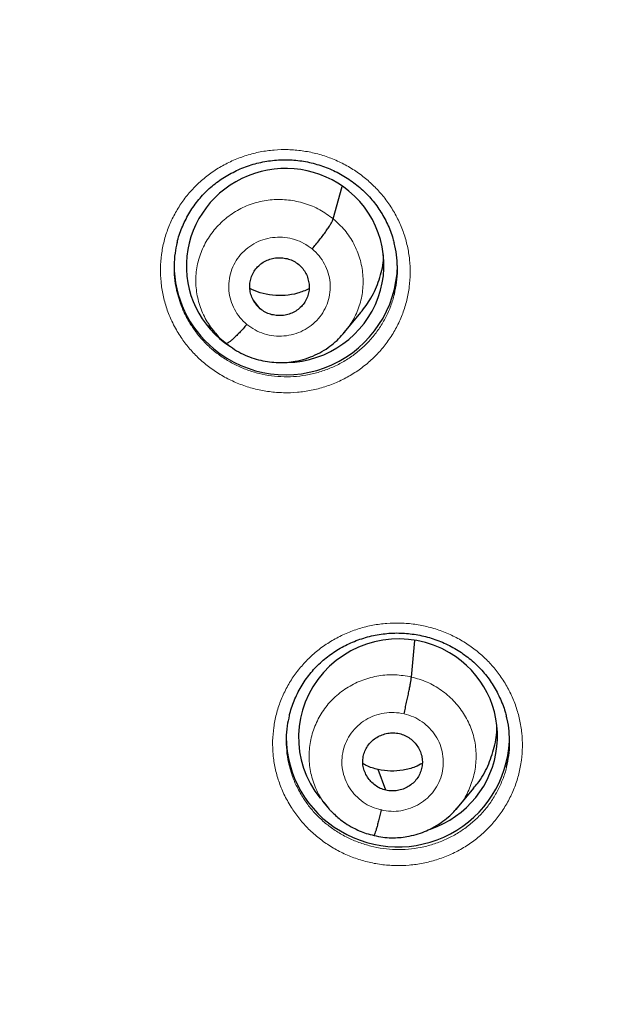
# Model space of a CAD drawing. Header units: millimetres. Extents: x 8 to 1465, y 12 to 1156.
# Tile 32 of 168: x 560 to 569, y 1039 to 1054. Entities that reach past the tile are written whole.
import ezdxf

# ---------------------------------------------------------------- set-up
doc = ezdxf.new("R2010")
doc.units = ezdxf.units.MM

msp = doc.modelspace()

# ---------------------------------------------------------------- linework, layer by layer
at = {"color": 7, "linetype": 'Continuous', "lineweight": 30}
for p, q in [((565.027, 1050.674), (565.165, 1051.167)), ((563.917, 1049.303), (563.806, 1049.443)), ((565.2, 1048.947), (565.447, 1049.246)), ((563.133, 1049.053), (563.219, 1048.948)), ((566.217, 1043.698), (566.267, 1044.254)), ((565.828, 1041.974), (565.711, 1042.289)), ((566.919, 1041.705), (567.166, 1042.003)), ((564.862, 1041.809), (564.938, 1041.716)), ((564.943, 1041.72), (564.936, 1041.729)), ((565.774, 1041.671), (565.749, 1041.675)), ((566.915, 1041.708), (566.893, 1041.683))]:
    msp.add_line(p, q, dxfattribs=at)
for centre, radius, start, end in [((585.958, 1075.47), 23.103, 180.8483, 359.1517), ((564.261, 1049.977), 1.657, 180.1221, 230.6967), ((564.303, 1050.001), 1.702, 230.1064, 358.7162), ((565.974, 1042.79), 1.663, 180.1943, 239.7207), ((566.011, 1042.812), 1.701, 239.008, 356.9854)]:
    msp.add_arc(centre, radius, start, end, dxfattribs=at)
at = {"color": 252, "linetype": 'Continuous', "lineweight": 0}
msp.add_arc((585.958, 1075.488), 23.115, 182.9215, 356.9459, dxfattribs=at)
at = {"color": 7, "linetype": 'Continuous', "lineweight": 30}
for centre, major_axis, ratio, start_param, end_param in [((564.295, 1049.963), (1.487, 0.228), 0.981752, 0.720525, 3.975562), ((564.295, 1049.963), (1.487, 0.228), 0.981752, 4.582774, 7.00371), ((566.013, 1042.787), (1.481, 0.318), 0.983725, 0.81816, 3.604083), ((566.013, 1042.787), (1.481, 0.318), 0.983725, 4.836127, 7.101345)]:
    msp.add_ellipse(centre, major_axis=major_axis, ratio=ratio, start_param=start_param, end_param=end_param, dxfattribs=at)
for points, knots in [([(560.717, 1071.859), (560.732, 1071.745), (560.768, 1071.481), (560.834, 1071.067), (560.914, 1070.618), (561.001, 1070.17), (561.098, 1069.724), (561.202, 1069.28), (561.315, 1068.837), (561.435, 1068.397), (561.564, 1067.959), (561.701, 1067.523), (561.846, 1067.09), (561.999, 1066.66), (562.161, 1066.232), (562.33, 1065.808), (562.506, 1065.386), (562.691, 1064.968), (562.883, 1064.553), (563.083, 1064.141), (563.291, 1063.733), (563.506, 1063.329), (563.729, 1062.929), (563.959, 1062.533), (564.196, 1062.141), (564.441, 1061.754), (564.692, 1061.371), (564.951, 1060.992), (565.217, 1060.618), (565.489, 1060.249), (565.769, 1059.885), (566.055, 1059.526), (566.348, 1059.172), (566.647, 1058.824), (566.953, 1058.481), (567.265, 1058.143), (567.583, 1057.811), (567.907, 1057.485), (568.238, 1057.164), (568.574, 1056.85), (568.916, 1056.542), (569.264, 1056.24), (569.617, 1055.944), (569.976, 1055.654), (570.34, 1055.371), (570.709, 1055.095), (571.083, 1054.825), (571.462, 1054.562), (571.846, 1054.306), (572.235, 1054.056), (572.628, 1053.814), (573.026, 1053.579), (573.428, 1053.351), (573.834, 1053.13), (574.244, 1052.917), (574.658, 1052.71), (575.076, 1052.512), (575.498, 1052.321), (575.923, 1052.137), (576.351, 1051.962), (576.672, 1051.835), (576.852, 1051.769), (576.886, 1051.756)], [0, 0, 0, 0, 0.012794, 0.029738, 0.046681, 0.063625, 0.080569, 0.097513, 0.114457, 0.131402, 0.148346, 0.165291, 0.182236, 0.199181, 0.216127, 0.233073, 0.250019, 0.266965, 0.283911, 0.300858, 0.317806, 0.334753, 0.351701, 0.368649, 0.385598, 0.402546, 0.419496, 0.436445, 0.453395, 0.470345, 0.487296, 0.504247, 0.521198, 0.53815, 0.555102, 0.572055, 0.589008, 0.605961, 0.622914, 0.639869, 0.656823, 0.673778, 0.690733, 0.707688, 0.724644, 0.7416, 0.758557, 0.775514, 0.792471, 0.809429, 0.826387, 0.843345, 0.860304, 0.877263, 0.894222, 0.911181, 0.928141, 0.945101, 0.962062, 0.979022, 0.995983, 1, 1, 1, 1]), ([(539.943, 1066.995), (539.964, 1066.886), (540.023, 1066.574), (540.131, 1066.061), (540.264, 1065.456), (540.407, 1064.853), (540.557, 1064.252), (540.716, 1063.653), (540.882, 1063.056), (541.057, 1062.461), (541.24, 1061.869), (541.432, 1061.279), (541.631, 1060.691), (541.838, 1060.107), (542.053, 1059.525), (542.276, 1058.946), (542.507, 1058.37), (542.746, 1057.797), (542.992, 1057.227), (543.247, 1056.661), (543.509, 1056.098), (543.779, 1055.538), (544.056, 1054.983), (544.341, 1054.43), (544.633, 1053.882), (544.933, 1053.338), (545.241, 1052.797), (545.556, 1052.261), (545.878, 1051.729), (546.207, 1051.201), (546.543, 1050.677), (546.887, 1050.158), (547.237, 1049.644), (547.595, 1049.134), (547.96, 1048.629), (548.331, 1048.129), (548.709, 1047.633), (549.094, 1047.143), (549.486, 1046.658), (549.884, 1046.178), (550.289, 1045.703), (550.7, 1045.234), (551.118, 1044.77), (551.542, 1044.312), (551.972, 1043.86), (552.408, 1043.413), (552.85, 1042.972), (553.299, 1042.536), (553.753, 1042.107), (554.213, 1041.684), (554.679, 1041.266), (555.15, 1040.855), (555.627, 1040.451), (556.11, 1040.052), (556.597, 1039.66), (557.091, 1039.274), (557.589, 1038.895), (558.093, 1038.523), (558.601, 1038.157), (559.115, 1037.798), (559.633, 1037.446), (560.157, 1037.1), (560.684, 1036.762), (561.217, 1036.43), (561.754, 1036.106), (562.295, 1035.788), (562.841, 1035.478), (563.391, 1035.175), (563.945, 1034.88), (564.503, 1034.591), (565.064, 1034.31), (565.63, 1034.037), (566.199, 1033.77), (566.772, 1033.512), (567.348, 1033.261), (567.928, 1033.017), (568.511, 1032.782), (569.097, 1032.553), (569.686, 1032.333), (570.279, 1032.121), (570.874, 1031.916), (571.471, 1031.719), (572.039, 1031.54), (572.409, 1031.43), (572.578, 1031.38)], [0, 0, 0, 0, 0.006612, 0.018899, 0.031186, 0.043473, 0.05576, 0.068047, 0.080335, 0.092622, 0.104909, 0.117196, 0.129484, 0.141771, 0.154058, 0.166346, 0.178633, 0.190921, 0.203208, 0.215496, 0.227783, 0.240071, 0.252358, 0.264646, 0.276934, 0.289221, 0.301509, 0.313797, 0.326085, 0.338373, 0.350661, 0.362949, 0.375237, 0.387525, 0.399813, 0.412101, 0.42439, 0.436678, 0.448966, 0.461255, 0.473543, 0.485832, 0.49812, 0.510409, 0.522697, 0.534986, 0.547275, 0.559564, 0.571852, 0.584141, 0.59643, 0.608719, 0.621008, 0.633297, 0.645586, 0.657875, 0.670165, 0.682454, 0.694743, 0.707033, 0.719322, 0.731611, 0.743901, 0.75619, 0.76848, 0.780769, 0.793059, 0.805349, 0.817638, 0.829928, 0.842218, 0.854508, 0.866798, 0.879088, 0.891377, 0.903667, 0.915957, 0.928247, 0.940537, 0.952828, 0.965118, 0.977408, 0.989698, 1, 1, 1, 1]), ([(562.652, 1050.315), (562.654, 1050.324), (562.665, 1050.371), (562.692, 1050.455), (562.734, 1050.565), (562.785, 1050.672), (562.843, 1050.775), (562.908, 1050.874), (562.979, 1050.968), (563.057, 1051.055), (563.14, 1051.136), (563.229, 1051.21), (563.323, 1051.279), (563.423, 1051.341), (563.528, 1051.397), (563.637, 1051.446), (563.75, 1051.488), (563.866, 1051.521), (563.984, 1051.547), (564.103, 1051.565), (564.222, 1051.574), (564.341, 1051.575), (564.459, 1051.567), (564.576, 1051.552), (564.693, 1051.528), (564.808, 1051.497), (564.921, 1051.457), (565.032, 1051.41), (565.139, 1051.356), (565.242, 1051.294), (565.34, 1051.226), (565.432, 1051.152), (565.519, 1051.072), (565.599, 1050.986), (565.672, 1050.896), (565.739, 1050.8), (565.8, 1050.699), (565.853, 1050.594), (565.899, 1050.486), (565.933, 1050.388), (565.948, 1050.326), (565.954, 1050.302)], [0, 0, 0, 0, 0.00637, 0.032991, 0.059805, 0.086721, 0.113635, 0.140429, 0.167014, 0.193319, 0.219306, 0.245148, 0.271213, 0.297514, 0.324009, 0.350641, 0.377347, 0.404054, 0.430684, 0.457182, 0.483507, 0.509635, 0.535534, 0.5615, 0.587642, 0.613938, 0.640358, 0.666861, 0.6934, 0.719914, 0.746357, 0.772693, 0.798896, 0.824921, 0.850895, 0.87707, 0.903424, 0.929922, 0.956523, 0.983177, 1, 1, 1, 1]), ([(564.705, 1050.216), (564.725, 1050.239), (564.764, 1050.285), (564.82, 1050.356), (564.873, 1050.425), (564.921, 1050.49), (564.962, 1050.55), (564.994, 1050.602), (565.017, 1050.645), (565.024, 1050.665), (565.027, 1050.674)], [0, 0, 0, 0, 0.126239, 0.251659, 0.376509, 0.500846, 0.624926, 0.749308, 0.874273, 1, 1, 1, 1]), ([(562.651, 1050.317), (562.639, 1050.262), (562.614, 1050.146), (562.601, 1049.965), (562.609, 1049.78), (562.628, 1049.64), (562.649, 1049.564), (562.654, 1049.548)], [0, 0, 0, 0, 0.218812, 0.458496, 0.697419, 0.936079, 1, 1, 1, 1]), ([(565.957, 1049.525), (565.97, 1049.586), (565.996, 1049.707), (566.008, 1049.893), (565.998, 1050.079), (565.98, 1050.217), (565.958, 1050.29), (565.954, 1050.304)], [0, 0, 0, 0, 0.236898, 0.473045, 0.708966, 0.945638, 1, 1, 1, 1]), ([(563.917, 1049.303), (563.895, 1049.323), (563.852, 1049.363), (563.805, 1049.438), (563.772, 1049.52), (563.756, 1049.606), (563.757, 1049.693), (563.774, 1049.778), (563.809, 1049.858), (563.86, 1049.929), (563.923, 1049.99), (563.998, 1050.037), (564.081, 1050.068), (564.169, 1050.083), (564.258, 1050.082), (564.346, 1050.065), (564.43, 1050.033), (564.477, 1049.998), (564.501, 1049.98)], [0, 0, 0, 0, 0.062616, 0.125091, 0.187746, 0.250479, 0.313048, 0.375343, 0.437605, 0.500001, 0.562396, 0.624658, 0.686954, 0.749522, 0.812255, 0.87491, 0.937384, 1, 1, 1, 1]), ([(565.444, 1049.248), (565.5, 1049.32), (565.618, 1049.472), (565.731, 1049.744), (565.792, 1049.969), (565.791, 1050.097), (565.791, 1050.124)], [0, 0, 0, 0, 0.281395, 0.59855, 0.915872, 1, 1, 1, 1]), ([(564.501, 1049.98), (564.523, 1049.96), (564.566, 1049.92), (564.613, 1049.845), (564.645, 1049.764), (564.661, 1049.678), (564.661, 1049.59), (564.644, 1049.505), (564.609, 1049.425), (564.558, 1049.354), (564.495, 1049.293), (564.42, 1049.246), (564.337, 1049.215), (564.249, 1049.2), (564.159, 1049.201), (564.072, 1049.218), (563.988, 1049.251), (563.941, 1049.286), (563.917, 1049.303)], [0, 0, 0, 0, 0.062616, 0.125091, 0.187745, 0.250478, 0.313047, 0.375342, 0.437604, 0.5, 0.562395, 0.624657, 0.686952, 0.749521, 0.812255, 0.874909, 0.937384, 1, 1, 1, 1]), ([(564.658, 1049.608), (564.601, 1049.583), (564.484, 1049.534), (564.295, 1049.504), (564.103, 1049.506), (563.92, 1049.539), (563.811, 1049.588), (563.759, 1049.612)], [0, 0, 0, 0, 0.202949, 0.407692, 0.612976, 0.818001, 1, 1, 1, 1]), ([(563.713, 1049.067), (563.693, 1049.045), (563.654, 1049), (563.597, 1048.939), (563.544, 1048.886), (563.497, 1048.841), (563.456, 1048.807), (563.424, 1048.784), (563.411, 1048.779), (563.404, 1048.777)], [0, 0, 0, 0, 0.142754, 0.286471, 0.431001, 0.575858, 0.720677, 0.865367, 1, 1, 1, 1]), ([(563.211, 1048.957), (563.24, 1048.923), (563.299, 1048.856), (563.369, 1048.803), (563.404, 1048.776)], [0, 0, 0, 0, 0.500425, 1, 1, 1, 1]), ([(563.404, 1048.776), (563.444, 1048.745), (563.522, 1048.684), (563.652, 1048.612), (563.786, 1048.557), (563.921, 1048.518), (564.057, 1048.494), (564.19, 1048.484), (564.321, 1048.487), (564.46, 1048.505), (564.606, 1048.541), (564.753, 1048.598), (564.887, 1048.669), (565.005, 1048.753), (565.11, 1048.845), (565.169, 1048.914), (565.198, 1048.947)], [0, 0, 0, 0, 0.076014, 0.149949, 0.222035, 0.292367, 0.36096, 0.427799, 0.492869, 0.556177, 0.637878, 0.716503, 0.792002, 0.864363, 0.933666, 1, 1, 1, 1]), ([(564.359, 1043.111), (564.362, 1043.122), (564.373, 1043.171), (564.401, 1043.256), (564.443, 1043.365), (564.494, 1043.472), (564.552, 1043.575), (564.618, 1043.674), (564.689, 1043.767), (564.767, 1043.854), (564.851, 1043.934), (564.94, 1044.008), (565.034, 1044.076), (565.134, 1044.138), (565.239, 1044.194), (565.349, 1044.242), (565.462, 1044.283), (565.578, 1044.317), (565.696, 1044.342), (565.815, 1044.359), (565.934, 1044.368), (566.053, 1044.369), (566.171, 1044.361), (566.288, 1044.345), (566.404, 1044.321), (566.519, 1044.29), (566.632, 1044.25), (566.743, 1044.203), (566.85, 1044.149), (566.953, 1044.087), (567.05, 1044.019), (567.143, 1043.944), (567.229, 1043.864), (567.308, 1043.779), (567.382, 1043.689), (567.448, 1043.593), (567.508, 1043.492), (567.561, 1043.388), (567.607, 1043.279), (567.641, 1043.183), (567.656, 1043.122), (567.661, 1043.098)], [0, 0, 0, 0, 0.007646, 0.034275, 0.061093, 0.088013, 0.114928, 0.14172, 0.168302, 0.194602, 0.220583, 0.246414, 0.272463, 0.298749, 0.325226, 0.351838, 0.378522, 0.405204, 0.431805, 0.458272, 0.484564, 0.510656, 0.536517, 0.562445, 0.588551, 0.614814, 0.641203, 0.667676, 0.694187, 0.720675, 0.747092, 0.773402, 0.79958, 0.825582, 0.851538, 0.877698, 0.904039, 0.930528, 0.957121, 0.983772, 1, 1, 1, 1]), ([(566.104, 1043.138), (566.111, 1043.167), (566.124, 1043.225), (566.144, 1043.313), (566.162, 1043.398), (566.179, 1043.478), (566.193, 1043.551), (566.205, 1043.614), (566.213, 1043.666), (566.215, 1043.687), (566.217, 1043.698)], [0, 0, 0, 0, 0.126424, 0.251494, 0.376205, 0.500854, 0.625383, 0.749747, 0.874268, 1, 1, 1, 1]), ([(564.358, 1043.113), (564.346, 1043.06), (564.321, 1042.946), (564.308, 1042.767), (564.316, 1042.582), (564.334, 1042.441), (564.355, 1042.365), (564.36, 1042.348)], [0, 0, 0, 0, 0.213089, 0.453632, 0.693413, 0.932776, 1, 1, 1, 1]), ([(567.664, 1042.327), (567.677, 1042.386), (567.702, 1042.504), (567.715, 1042.688), (567.705, 1042.873), (567.687, 1043.011), (567.665, 1043.086), (567.661, 1043.101)], [0, 0, 0, 0, 0.2291879, 0.4664941, 0.7034756, 0.9412093, 1, 1, 1, 1]), ([(565.828, 1041.974), (565.799, 1041.982), (565.742, 1041.999), (565.666, 1042.045), (565.599, 1042.103), (565.545, 1042.173), (565.504, 1042.251), (565.48, 1042.334), (565.474, 1042.421), (565.486, 1042.507), (565.514, 1042.589), (565.559, 1042.665), (565.618, 1042.729), (565.689, 1042.782), (565.769, 1042.82), (565.855, 1042.844), (565.945, 1042.852), (566.003, 1042.842), (566.033, 1042.837)], [0, 0, 0, 0, 0.062615, 0.12509, 0.187746, 0.25048, 0.313047, 0.375339, 0.437598, 0.499992, 0.562389, 0.624654, 0.686951, 0.74952, 0.812253, 0.874907, 0.937383, 1, 1, 1, 1]), ([(567.161, 1042.007), (567.182, 1042.031), (567.274, 1042.129), (567.386, 1042.34), (567.482, 1042.627), (567.524, 1042.835), (567.517, 1042.942), (567.516, 1042.947)], [0, 0, 0, 0, 0.09237, 0.389155, 0.686328, 0.983495, 1, 1, 1, 1]), ([(566.033, 1042.837), (566.061, 1042.828), (566.118, 1042.812), (566.195, 1042.766), (566.261, 1042.708), (566.316, 1042.638), (566.356, 1042.56), (566.38, 1042.476), (566.386, 1042.39), (566.375, 1042.304), (566.346, 1042.221), (566.302, 1042.146), (566.243, 1042.081), (566.171, 1042.029), (566.091, 1041.99), (566.005, 1041.967), (565.916, 1041.959), (565.857, 1041.969), (565.828, 1041.974)], [0, 0, 0, 0, 0.062615, 0.12509, 0.187745, 0.250479, 0.313046, 0.375338, 0.437597, 0.49999, 0.562387, 0.624652, 0.686949, 0.749519, 0.812252, 0.874907, 0.937383, 1, 1, 1, 1]), ([(565.711, 1042.289), (565.649, 1042.305), (565.567, 1042.325), (565.497, 1042.369), (565.48, 1042.379)], [0, 0, 0, 0, 0.767, 1, 1, 1, 1]), ([(566.382, 1042.382), (566.347, 1042.364), (566.255, 1042.316), (566.091, 1042.275), (565.9, 1042.256), (565.774, 1042.278), (565.711, 1042.289)], [0, 0, 0, 0, 0.174885, 0.450241, 0.72481, 1, 1, 1, 1]), ([(564.931, 1041.726), (564.933, 1041.723), (564.942, 1041.712), (564.962, 1041.689), (564.997, 1041.652), (565.048, 1041.602), (565.121, 1041.538), (565.216, 1041.468), (565.319, 1041.406), (565.426, 1041.355), (565.532, 1041.314), (565.609, 1041.295), (565.649, 1041.285)], [0, 0, 0, 0, 0.01963, 0.057995, 0.108684, 0.196658, 0.308565, 0.444644, 0.604991, 0.725495, 0.857042, 1, 1, 1, 1]), ([(565.649, 1041.285), (565.693, 1041.275), (565.78, 1041.257), (565.909, 1041.249), (566.031, 1041.252), (566.158, 1041.268), (566.287, 1041.298), (566.414, 1041.341), (566.541, 1041.4), (566.664, 1041.473), (566.774, 1041.56), (566.857, 1041.64), (566.902, 1041.693), (566.921, 1041.716)], [0, 0, 0, 0, 0.095614, 0.1864854, 0.2728592, 0.3548418, 0.4573485, 0.5521069, 0.6391031, 0.7550298, 0.8536881, 0.9352798, 1, 1, 1, 1]), ([(565.757, 1041.673), (565.75, 1041.644), (565.736, 1041.587), (565.716, 1041.508), (565.698, 1041.438), (565.681, 1041.378), (565.667, 1041.331), (565.656, 1041.298), (565.651, 1041.29), (565.649, 1041.285)], [0, 0, 0, 0, 0.144106, 0.289351, 0.435515, 0.582051, 0.728555, 0.874912, 1, 1, 1, 1])]:
    msp.add_open_spline(points, degree=3, knots=knots, dxfattribs=at)
at = {"color": 252, "linetype": 'Continuous', "lineweight": 0}
for points, knots in [([(562.683, 1048.911), (562.644, 1048.978), (562.569, 1049.105), (562.49, 1049.307), (562.434, 1049.509), (562.402, 1049.715), (562.394, 1049.923), (562.41, 1050.131), (562.449, 1050.335), (562.512, 1050.534), (562.598, 1050.724), (562.705, 1050.904), (562.832, 1051.071), (562.978, 1051.223), (563.141, 1051.358), (563.318, 1051.474), (563.508, 1051.57), (563.708, 1051.645), (563.915, 1051.697), (564.127, 1051.726), (564.341, 1051.732), (564.555, 1051.714), (564.765, 1051.673), (564.969, 1051.609), (565.165, 1051.523), (565.35, 1051.417), (565.518, 1051.294), (565.667, 1051.157), (565.801, 1051.006), (565.92, 1050.838), (566.022, 1050.654), (566.102, 1050.46), (566.159, 1050.259), (566.192, 1050.053), (566.202, 1049.845), (566.188, 1049.637), (566.15, 1049.433), (566.088, 1049.233), (566.004, 1049.042), (565.898, 1048.861), (565.772, 1048.693), (565.627, 1048.541), (565.466, 1048.405), (565.289, 1048.287), (565.1, 1048.19), (564.901, 1048.114), (564.694, 1048.06), (564.482, 1048.03), (564.268, 1048.023), (564.055, 1048.039), (563.844, 1048.079), (563.639, 1048.141), (563.443, 1048.225), (563.257, 1048.33), (563.085, 1048.455), (562.931, 1048.595), (562.795, 1048.746), (562.721, 1048.856), (562.683, 1048.911)], [0, 0, 0, 0, 0.019826, 0.037674, 0.055579, 0.073427, 0.091293, 0.109215, 0.127081, 0.144971, 0.162917, 0.180807, 0.198715, 0.21668, 0.234589, 0.252503, 0.270475, 0.288389, 0.306294, 0.324256, 0.342161, 0.360045, 0.377986, 0.39587, 0.413731, 0.431648, 0.449509, 0.466204, 0.4829, 0.500758, 0.518674, 0.536532, 0.55439, 0.572305, 0.590162, 0.608035, 0.625965, 0.643839, 0.661735, 0.679688, 0.697584, 0.715496, 0.733465, 0.751377, 0.76929, 0.787261, 0.805174, 0.823073, 0.841029, 0.858928, 0.876805, 0.894738, 0.912615, 0.93047, 0.948381, 0.966236, 0.983118, 1, 1, 1, 1]), ([(563.213, 1048.957), (563.166, 1049.022), (563.07, 1049.155), (562.98, 1049.383), (562.932, 1049.624), (562.935, 1049.869), (562.987, 1050.108), (563.088, 1050.332), (563.23, 1050.533), (563.409, 1050.704), (563.618, 1050.838), (563.85, 1050.929), (564.097, 1050.973), (564.348, 1050.968), (564.593, 1050.917), (564.827, 1050.822), (564.96, 1050.724), (565.027, 1050.674)], [0, 0, 0, 0, 0.065632, 0.132414, 0.199172, 0.265921, 0.332614, 0.399272, 0.466018, 0.532764, 0.599421, 0.666114, 0.732864, 0.799622, 0.866403, 0.933155, 1, 1, 1, 1]), ([(565.027, 1050.674), (565.088, 1050.618), (565.211, 1050.507), (565.345, 1050.298), (565.439, 1050.07), (565.485, 1049.829), (565.483, 1049.584), (565.43, 1049.345), (565.335, 1049.127), (565.241, 1049.004), (565.196, 1048.946)], [0, 0, 0, 0, 0.12681, 0.253445, 0.380136, 0.506782, 0.633411, 0.759933, 0.886389, 1, 1, 1, 1]), ([(563.713, 1049.067), (563.676, 1049.101), (563.602, 1049.169), (563.52, 1049.295), (563.463, 1049.433), (563.435, 1049.58), (563.437, 1049.728), (563.468, 1049.873), (563.528, 1050.01), (563.614, 1050.132), (563.723, 1050.235), (563.85, 1050.316), (563.991, 1050.371), (564.141, 1050.397), (564.293, 1050.395), (564.442, 1050.363), (564.583, 1050.306), (564.664, 1050.246), (564.705, 1050.216)], [0, 0, 0, 0, 0.062498, 0.125, 0.187497, 0.249998, 0.312497, 0.374999, 0.437498, 0.499998, 0.562495, 0.624996, 0.687494, 0.749995, 0.812494, 0.874995, 0.937497, 1, 1, 1, 1]), ([(564.705, 1050.216), (564.742, 1050.182), (564.816, 1050.114), (564.898, 1049.988), (564.955, 1049.85), (564.983, 1049.704), (564.981, 1049.555), (564.95, 1049.41), (564.89, 1049.274), (564.804, 1049.152), (564.695, 1049.048), (564.568, 1048.968), (564.426, 1048.913), (564.277, 1048.886), (564.124, 1048.888), (563.976, 1048.92), (563.834, 1048.978), (563.753, 1049.037), (563.713, 1049.067)], [0, 0, 0, 0, 0.062503, 0.125005, 0.187506, 0.250005, 0.312506, 0.375004, 0.437505, 0.500002, 0.562502, 0.625001, 0.687503, 0.750002, 0.812504, 0.875, 0.937502, 1, 1, 1, 1]), ([(562.654, 1049.548), (562.665, 1049.504), (562.692, 1049.399), (562.759, 1049.235), (562.825, 1049.121), (562.86, 1049.061)], [0, 0, 0, 0, 0.258372, 0.609729, 1, 1, 1, 1]), ([(562.86, 1049.061), (562.894, 1049.012), (562.96, 1048.914), (563.082, 1048.778), (563.22, 1048.653), (563.374, 1048.541), (563.539, 1048.447), (563.715, 1048.372), (563.898, 1048.316), (564.024, 1048.292), (564.15, 1048.276), (564.278, 1048.266), (564.47, 1048.272), (564.659, 1048.299), (564.844, 1048.347), (565.022, 1048.415), (565.191, 1048.501), (565.349, 1048.606), (565.494, 1048.728), (565.623, 1048.864), (565.736, 1049.014), (565.83, 1049.176), (565.907, 1049.346), (565.941, 1049.465), (565.957, 1049.525)], [0, 0, 0, 0, 0.045128, 0.090255, 0.137971, 0.185838, 0.233554, 0.281268, 0.329134, 0.376849, 0.377106, 0.42496, 0.472966, 0.52082, 0.568715, 0.616763, 0.664659, 0.712554, 0.760603, 0.808498, 0.856352, 0.904358, 0.952212, 1, 1, 1, 1]), ([(564.386, 1041.716), (564.347, 1041.782), (564.274, 1041.908), (564.195, 1042.109), (564.14, 1042.31), (564.108, 1042.516), (564.101, 1042.723), (564.118, 1042.93), (564.158, 1043.135), (564.222, 1043.333), (564.308, 1043.523), (564.415, 1043.702), (564.544, 1043.868), (564.69, 1044.02), (564.853, 1044.154), (565.031, 1044.269), (565.221, 1044.365), (565.421, 1044.439), (565.629, 1044.49), (565.841, 1044.518), (566.055, 1044.523), (566.269, 1044.505), (566.479, 1044.463), (566.683, 1044.399), (566.878, 1044.313), (567.062, 1044.207), (567.229, 1044.084), (567.378, 1043.947), (567.512, 1043.796), (567.631, 1043.628), (567.732, 1043.444), (567.811, 1043.251), (567.867, 1043.05), (567.9, 1042.844), (567.91, 1042.637), (567.894, 1042.429), (567.856, 1042.225), (567.794, 1042.026), (567.708, 1041.836), (567.602, 1041.656), (567.476, 1041.488), (567.33, 1041.336), (567.168, 1041.201), (566.991, 1041.084), (566.801, 1040.987), (566.602, 1040.912), (566.395, 1040.859), (566.183, 1040.83), (565.969, 1040.823), (565.755, 1040.84), (565.545, 1040.88), (565.34, 1040.943), (565.144, 1041.027), (564.959, 1041.133), (564.788, 1041.257), (564.634, 1041.397), (564.498, 1041.55), (564.423, 1041.66), (564.386, 1041.716)], [0, 0, 0, 0, 0.019547, 0.037395, 0.055299, 0.073147, 0.091023, 0.108956, 0.126833, 0.144739, 0.162702, 0.180608, 0.198533, 0.216514, 0.234438, 0.252361, 0.27034, 0.288263, 0.306164, 0.324123, 0.342024, 0.359894, 0.377822, 0.395692, 0.413536, 0.431436, 0.449279, 0.465934, 0.482589, 0.500454, 0.518375, 0.53624, 0.554104, 0.572025, 0.589889, 0.607775, 0.625718, 0.643604, 0.661518, 0.679489, 0.697402, 0.715328, 0.733311, 0.751237, 0.769155, 0.78713, 0.805047, 0.822939, 0.840889, 0.858781, 0.876642, 0.89456, 0.912421, 0.930259, 0.948153, 0.965991, 0.982995, 1, 1, 1, 1]), ([(564.936, 1041.729), (564.906, 1041.764), (564.824, 1041.862), (564.733, 1042.053), (564.667, 1042.289), (564.652, 1042.533), (564.685, 1042.775), (564.765, 1043.007), (564.888, 1043.22), (565.053, 1043.403), (565.251, 1043.552), (565.476, 1043.66), (565.719, 1043.722), (565.97, 1043.742), (566.134, 1043.713), (566.217, 1043.698)], [0, 0, 0, 0, 0.044544, 0.124182, 0.203752, 0.283279, 0.362911, 0.442546, 0.522076, 0.601647, 0.681285, 0.760933, 0.840608, 0.920249, 1, 1, 1, 1]), ([(566.217, 1043.698), (566.297, 1043.676), (566.458, 1043.63), (566.674, 1043.503), (566.864, 1043.342), (567.017, 1043.148), (567.129, 1042.928), (567.194, 1042.691), (567.208, 1042.447), (567.176, 1042.205), (567.094, 1041.975), (567.006, 1041.806), (566.932, 1041.727), (566.915, 1041.708)], [0, 0, 0, 0, 0.097124, 0.194115, 0.291148, 0.388147, 0.485132, 0.582036, 0.678886, 0.775865, 0.872847, 0.969702, 1, 1, 1, 1]), ([(565.757, 1041.673), (565.708, 1041.687), (565.611, 1041.715), (565.479, 1041.791), (565.364, 1041.889), (565.271, 1042.007), (565.204, 1042.14), (565.164, 1042.284), (565.154, 1042.432), (565.173, 1042.579), (565.222, 1042.719), (565.298, 1042.848), (565.398, 1042.959), (565.519, 1043.049), (565.655, 1043.115), (565.802, 1043.153), (565.954, 1043.164), (566.054, 1043.147), (566.104, 1043.138)], [0, 0, 0, 0, 0.062502, 0.125004, 0.187505, 0.250006, 0.312507, 0.375007, 0.437504, 0.500003, 0.562501, 0.625001, 0.687496, 0.749997, 0.812496, 0.874997, 0.937498, 1, 1, 1, 1]), ([(566.104, 1043.138), (566.153, 1043.124), (566.25, 1043.096), (566.381, 1043.02), (566.496, 1042.922), (566.589, 1042.804), (566.657, 1042.671), (566.697, 1042.527), (566.707, 1042.379), (566.687, 1042.232), (566.639, 1042.092), (566.563, 1041.963), (566.463, 1041.852), (566.342, 1041.762), (566.206, 1041.696), (566.059, 1041.658), (565.906, 1041.647), (565.807, 1041.664), (565.757, 1041.673)], [0, 0, 0, 0, 0.062503, 0.125005, 0.187506, 0.250005, 0.312506, 0.375002, 0.437503, 0.500002, 0.562501, 0.624999, 0.6875, 0.750001, 0.812503, 0.875, 0.937502, 1, 1, 1, 1]), ([(564.36, 1042.348), (564.371, 1042.305), (564.397, 1042.202), (564.463, 1042.039), (564.529, 1041.926), (564.563, 1041.867)], [0, 0, 0, 0, 0.256378, 0.611307, 1, 1, 1, 1]), ([(564.563, 1041.867), (564.596, 1041.817), (564.663, 1041.719), (564.785, 1041.582), (564.922, 1041.457), (565.076, 1041.346), (565.241, 1041.251), (565.416, 1041.176), (565.599, 1041.12), (565.724, 1041.096), (565.851, 1041.078), (565.979, 1041.068), (566.17, 1041.074), (566.36, 1041.1), (566.545, 1041.148), (566.723, 1041.215), (566.893, 1041.301), (567.051, 1041.405), (567.196, 1041.526), (567.327, 1041.662), (567.44, 1041.811), (567.535, 1041.972), (567.609, 1042.142), (567.652, 1042.262), (567.664, 1042.325), (567.664, 1042.327)], [0, 0, 0, 0, 0.045345, 0.090689, 0.138241, 0.185944, 0.233495, 0.281046, 0.328748, 0.376299, 0.376566, 0.424281, 0.472148, 0.519864, 0.567653, 0.615596, 0.663386, 0.711203, 0.759173, 0.806991, 0.854778, 0.902718, 0.950505, 0.998216, 1, 1, 1, 1])]:
    msp.add_open_spline(points, degree=3, knots=knots, dxfattribs=at)

doc.saveas('drawing.dxf')
